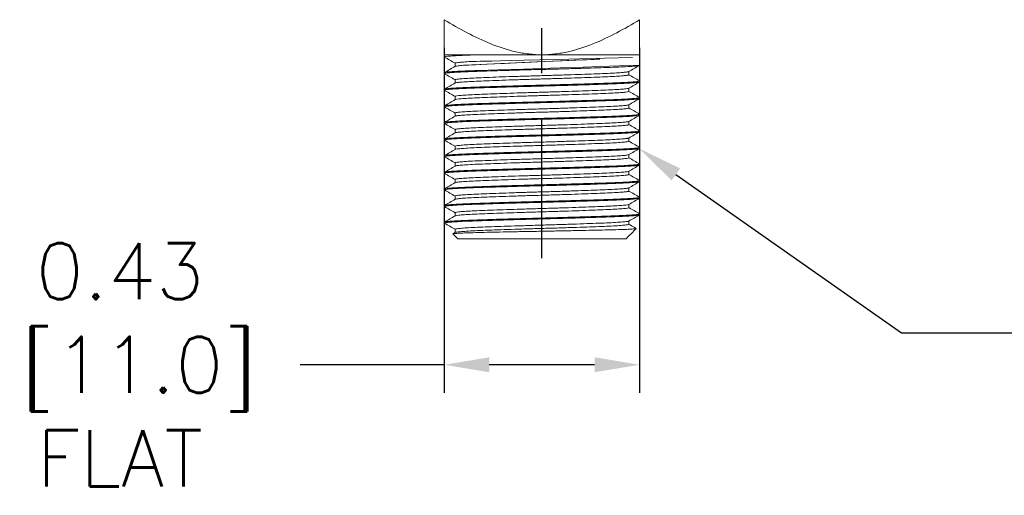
# Model space of a CAD drawing. Extents: x 894.9 to 905.9, y -8.5 to -0.5.
# Tile 7 of 10: x 901.5 to 903.7, y -5.5 to -4.4. Entities that reach past the tile are written whole.
import ezdxf
from ezdxf import colors
from ezdxf.entities.mleader import LeaderData, LeaderLine
from ezdxf.math import Vec2, Vec3

# ---------------------------------------------------------------- set-up
doc = ezdxf.new("R2010")
doc.units = 0
doc.header["$LTSCALE"] = 0.25
doc.header["$MEASUREMENT"] = 0
doc.linetypes.add('CENTER', pattern=[2, 1.25, -0.25, 0.25, -0.25])
doc.layers.get('0').update_dxf_attribs({"linetype": 'CONTINUOUS'})
doc.layers.get('DEFPOINTS').update_dxf_attribs({"linetype": 'CONTINUOUS'})
for name, color, linetype in [('CENTER', 40, 'CENTER'), ('dim', 140, 'CONTINUOUS'), ('dim @ 1', 140, 'CONTINUOUS')]:
    doc.layers.add(name, color=color, linetype=linetype)
doc.styles.get("Standard").update_dxf_attribs({"font": 'romans.shx'})
doc.dimstyles.get("Standard").update_dxf_attribs({"dimtxt": 0.125, "dimasz": 0.1, "dimexe": 0.0625, "dimexo": 0.0625, "dimgap": 0.0625, "dimtad": 0, "dimtih": 1, "dimtoh": 1, "dimzin": 0, "dimdsep": 46, "dimtxsty": 'Standard', "dimcen": 0, "dimadec": 0, "dimazin": 0, "dimtfac": 1, "dimtofl": 0, "dimtmove": 0, "dimatfit": 3, "dimfxl": 0, "dimtolj": 1, "dimtzin": 0, "dimarcsym": 0})

# ---------------------------------------------------------------- blocks, each defined once
blk = doc.blocks.new('*D8')
at = {"layer": 'DEFPOINTS', "color": 0}
for p in [(902.467, -4.4285), (902.902, -4.4285), (902.902, -5.1971)]:
    blk.add_point(p, dxfattribs=at)
at = {"layer": 'dim', "color": 0, "lineweight": -2}
for p, q in [((902.467, -4.491), (902.467, -5.2596)), ((902.902, -4.491), (902.902, -5.2596)), ((902.467, -5.1971), (902.1457, -5.1971)), ((902.802, -5.1971), (902.567, -5.1971))]:
    blk.add_line(p, q, dxfattribs=at)
at = {"layer": 'dim', "color": 0}
for points in [[(902.567, -5.1805), (902.567, -5.2138), (902.467, -5.1971)], [(902.802, -5.1805), (902.802, -5.2138), (902.902, -5.1971)]]:
    blk.add_solid(points, dxfattribs=at)
at = {"layer": 'dim', "color": 0, "insert": (901.744, -5.1971), "char_height": 0.125, "attachment_point": 5}
blk.add_mtext('\\A1;0.43\\P [11.0]\\PFLAT', dxfattribs=at)

msp = doc.modelspace()

# ---------------------------------------------------------------- linework, layer by layer
at = {"color": 7, "linetype": 'Continuous', "lineweight": 15}
for p, q in [((902.6845, -4.5065), (902.467, -4.5065)), ((902.902, -4.5065), (902.6845, -4.5065)), ((902.872, -4.9165), (902.497, -4.9165))]:
    msp.add_line(p, q, dxfattribs=at)
for points, knots in [([(902.6845, -4.5065), (902.6748, -4.5065), (902.6651, -4.506), (902.6457, -4.5037), (902.6359, -4.502), (902.6073, -4.4956), (902.5888, -4.4895), (902.5527, -4.475), (902.5351, -4.4666), (902.5005, -4.4484), (902.4836, -4.4386), (902.467, -4.4285)], [0, 0, 0, 0, 0.125, 0.125, 0.25, 0.25, 0.5, 0.5, 0.75, 0.75, 1, 1, 1, 1]), ([(902.467, -4.4285), (902.467, -4.4386), (902.467, -4.4484), (902.467, -4.4667), (902.467, -4.4751), (902.467, -4.4895), (902.467, -4.4956), (902.467, -4.502), (902.467, -4.5037), (902.467, -4.506), (902.467, -4.5065), (902.467, -4.5065)], [0, 0, 0, 0, 0.25, 0.25, 0.5, 0.5, 0.75, 0.75, 0.875, 0.875, 1, 1, 1, 1]), ([(902.902, -4.4285), (902.8854, -4.4386), (902.8686, -4.4484), (902.8339, -4.4667), (902.8163, -4.4751), (902.7803, -4.4895), (902.7618, -4.4956), (902.7331, -4.502), (902.7234, -4.5037), (902.704, -4.506), (902.6942, -4.5065), (902.6845, -4.5065)], [0, 0, 0, 0, 0.25, 0.25, 0.5, 0.5, 0.75, 0.75, 0.875, 0.875, 1, 1, 1, 1]), ([(902.902, -4.4285), (902.902, -4.4386), (902.902, -4.4484), (902.902, -4.4667), (902.902, -4.4751), (902.902, -4.4895), (902.902, -4.4956), (902.902, -4.502), (902.902, -4.5037), (902.902, -4.506), (902.902, -4.5065), (902.902, -4.5065)], [0, 0, 0, 0, 0.25, 0.25, 0.5, 0.5, 0.75, 0.75, 0.875, 0.875, 1, 1, 1, 1]), ([(902.4673, -4.5118), (902.4712, -4.5141), (902.4791, -4.5186), (902.487, -4.5232), (902.4909, -4.5254)], [0, 0, 0, 0, 0.505185, 1, 1, 1, 1]), ([(902.4678, -4.5115), (902.4677, -4.5113), (902.4674, -4.5108), (902.474, -4.5099), (902.487, -4.5089), (902.5058, -4.5079), (902.5225, -4.5072), (902.5307, -4.5069)], [0, 0, 0, 0, 0.122905, 0.341927, 0.56331, 0.783742, 1, 1, 1, 1]), ([(902.4916, -4.5253), (902.4915, -4.5251), (902.4913, -4.5246), (902.497, -4.5237), (902.5088, -4.5227), (902.5205, -4.5219), (902.5293, -4.5215), (902.8866, -4.513)], [0, 0, 0, 0, 0.14856, 0.413183, 0.680657, 0.946983, 1, 1, 1, 1]), ([(902.4917, -4.5323), (902.4917, -4.5323), (902.4918, -4.5319), (902.4972, -4.5312), (902.5088, -4.5301), (902.5205, -4.5293), (902.8866, -4.513), (902.5307, -4.5289)], [0, 0, 0, 0, 0.0496872, 0.3450389, 0.6435731, 0.940826, 1, 1, 1, 1]), ([(902.4674, -4.5485), (902.4673, -4.5485), (902.4663, -4.5481), (902.4705, -4.5474), (902.4805, -4.5463), (902.4972, -4.5453), (902.5191, -4.5443), (902.5458, -4.5433), (902.5766, -4.5423), (902.611, -4.5413), (902.6474, -4.5402), (902.6845, -4.5393), (902.7217, -4.5383), (902.7581, -4.5372), (902.7924, -4.5362), (902.8233, -4.5352), (902.85, -4.5342), (902.8719, -4.5332), (902.8886, -4.5322), (902.8986, -4.5311), (902.9028, -4.5304), (902.9018, -4.53), (902.9017, -4.53)], [0, 0, 0, 0, 0.00762, 0.061882, 0.117077, 0.172391, 0.227, 0.280717, 0.335475, 0.390823, 0.445933, 0.5, 0.554067, 0.609177, 0.664525, 0.719283, 0.773, 0.827609, 0.882923, 0.938118, 0.99238, 1, 1, 1, 1]), ([(902.4913, -4.5323), (902.4874, -4.5346), (902.4794, -4.5393), (902.4714, -4.5439), (902.4674, -4.5462)], [0, 0, 0, 0, 0.499951, 1, 1, 1, 1]), ([(902.468, -4.5462), (902.468, -4.5461), (902.4679, -4.5457), (902.4741, -4.5449), (902.4869, -4.5439), (902.5058, -4.5429), (902.5225, -4.5422), (902.902, -4.53)], [0, 0, 0, 0, 0.050626, 0.287698, 0.527324, 0.765921, 1, 1, 1, 1]), ([(902.4909, -4.5253), (902.4909, -4.5265), (902.4909, -4.529), (902.4909, -4.5314), (902.4909, -4.5326)], [0, 0, 0, 0, 0.508664, 1, 1, 1, 1]), ([(902.8779, -4.5441), (902.8819, -4.5418), (902.8899, -4.5372), (902.8978, -4.5326), (902.9018, -4.5303)], [0, 0, 0, 0, 0.499974, 1, 1, 1, 1]), ([(902.4673, -4.5488), (902.4712, -4.5511), (902.4791, -4.5556), (902.487, -4.5602), (902.4909, -4.5624)], [0, 0, 0, 0, 0.505222, 1, 1, 1, 1]), ([(902.4912, -4.5623), (902.4911, -4.5622), (902.4903, -4.5619), (902.494, -4.5612), (902.5029, -4.5601), (902.5177, -4.5591), (902.5373, -4.5581), (902.561, -4.5571), (902.5885, -4.5561), (902.619, -4.555), (902.6514, -4.554), (902.6845, -4.553), (902.7176, -4.5521), (902.75, -4.551), (902.7806, -4.55), (902.8081, -4.549), (902.8318, -4.548), (902.8514, -4.547), (902.866, -4.5459), (902.8753, -4.545), (902.8769, -4.5443), (902.8776, -4.5441)], [0, 0, 0, 0, 0.007918, 0.063044, 0.119119, 0.175314, 0.230792, 0.285365, 0.340995, 0.397225, 0.453213, 0.508141, 0.563068, 0.619057, 0.675286, 0.730917, 0.78549, 0.840968, 0.897163, 0.953237, 1, 1, 1, 1]), ([(902.4909, -4.5623), (902.4909, -4.5635), (902.4909, -4.566), (902.4909, -4.5684), (902.4909, -4.5696)], [0, 0, 0, 0, 0.509937, 1, 1, 1, 1]), ([(902.4916, -4.5694), (902.4923, -4.5692), (902.4938, -4.5685), (902.5031, -4.5676), (902.5177, -4.5665), (902.5373, -4.5655), (902.561, -4.5646), (902.5885, -4.5635), (902.619, -4.5625), (902.6514, -4.5614), (902.6845, -4.5605), (902.7176, -4.5595), (902.75, -4.5585), (902.7806, -4.5574), (902.8081, -4.5564), (902.8318, -4.5554), (902.8513, -4.5544), (902.8662, -4.5534), (902.8751, -4.5523), (902.8788, -4.5516), (902.8779, -4.5513), (902.8778, -4.5512)], [0, 0, 0, 0, 0.046027, 0.102159, 0.158412, 0.213946, 0.268575, 0.324262, 0.380549, 0.436595, 0.491579, 0.546562, 0.602608, 0.658895, 0.714582, 0.769211, 0.824746, 0.880998, 0.93713, 0.992313, 1, 1, 1, 1]), ([(902.8782, -4.5512), (902.8782, -4.55), (902.8782, -4.5476), (902.8782, -4.5451), (902.8782, -4.5439)], [0, 0, 0, 0, 0.5096556, 1, 1, 1, 1]), ([(902.9018, -4.5647), (902.8978, -4.5624), (902.8899, -4.5579), (902.8821, -4.5533), (902.8782, -4.5511)], [0, 0, 0, 0, 0.505815, 1, 1, 1, 1]), ([(902.4912, -4.5694), (902.4872, -4.5717), (902.4792, -4.5763), (902.4713, -4.5809), (902.4673, -4.5832)], [0, 0, 0, 0, 0.499975, 1, 1, 1, 1]), ([(902.4673, -4.5858), (902.4712, -4.5881), (902.4791, -4.5926), (902.487, -4.5972), (902.4909, -4.5994)], [0, 0, 0, 0, 0.505317, 1, 1, 1, 1]), ([(902.4676, -4.5832), (902.4685, -4.583), (902.4702, -4.5823), (902.4807, -4.5813), (902.4971, -4.5803), (902.5191, -4.5793), (902.5458, -4.5783), (902.5766, -4.5773), (902.611, -4.5763), (902.6474, -4.5752), (902.6845, -4.5743), (902.7217, -4.5733), (902.7581, -4.5722), (902.7924, -4.5712), (902.8233, -4.5702), (902.85, -4.5692), (902.8719, -4.5682), (902.8886, -4.5672), (902.8986, -4.5661), (902.9028, -4.5654), (902.9018, -4.565), (902.9017, -4.565)], [0, 0, 0, 0, 0.047659, 0.103691, 0.159844, 0.21528, 0.269812, 0.3254, 0.381587, 0.437533, 0.492419, 0.547306, 0.603252, 0.659439, 0.715027, 0.769559, 0.824995, 0.881148, 0.937179, 0.992264, 1, 1, 1, 1]), ([(902.4677, -4.5855), (902.4677, -4.5853), (902.4679, -4.5847), (902.4755, -4.5838), (902.4893, -4.5827), (902.5091, -4.5817), (902.5338, -4.5807), (902.5629, -4.5798), (902.5959, -4.5787), (902.6316, -4.5777), (902.6686, -4.5767), (902.7058, -4.5757), (902.7427, -4.5747), (902.7781, -4.5736), (902.8105, -4.5726), (902.8391, -4.5716), (902.8631, -4.5707), (902.8822, -4.5696), (902.8951, -4.5686), (902.9017, -4.5677), (902.9014, -4.5672), (902.9013, -4.567)], [0, 0, 0, 0, 0.0384888, 0.0933784, 0.1487411, 0.2037481, 0.2576384, 0.3118987, 0.3670915, 0.4224032, 0.4770094, 0.5307251, 0.585481, 0.6408267, 0.6959349, 0.7499994, 0.804064, 0.8591723, 0.9145179, 0.9692738, 1, 1, 1, 1]), ([(902.4915, -4.5993), (902.4915, -4.5991), (902.4916, -4.5985), (902.4984, -4.5976), (902.5107, -4.5965), (902.5283, -4.5955), (902.5503, -4.5945), (902.5763, -4.5935), (902.6056, -4.5925), (902.6374, -4.5914), (902.6703, -4.5904), (902.7035, -4.5895), (902.7363, -4.5885), (902.7678, -4.5874), (902.7967, -4.5864), (902.8221, -4.5854), (902.8435, -4.5844), (902.8605, -4.5834), (902.8719, -4.5823), (902.8774, -4.5816), (902.8774, -4.5812), (902.8774, -4.5811)], [0, 0, 0, 0, 0.039328, 0.095107, 0.151367, 0.207266, 0.26203, 0.31717, 0.373257, 0.429466, 0.484957, 0.539543, 0.595187, 0.65143, 0.707432, 0.762373, 0.817313, 0.873315, 0.929558, 0.985202, 1, 1, 1, 1]), ([(902.8779, -4.5811), (902.8819, -4.5788), (902.8899, -4.5742), (902.8978, -4.5696), (902.9018, -4.5673)], [0, 0, 0, 0, 0.499974, 1, 1, 1, 1]), ([(902.8782, -4.5882), (902.8782, -4.587), (902.8782, -4.5846), (902.8782, -4.5821), (902.8782, -4.5809)], [0, 0, 0, 0, 0.509446, 1, 1, 1, 1]), ([(902.4677, -4.6225), (902.4675, -4.6224), (902.4666, -4.622), (902.4715, -4.6212), (902.4825, -4.6202), (902.5, -4.6191), (902.5226, -4.6181), (902.55, -4.6172), (902.5814, -4.6162), (902.6161, -4.6151), (902.6526, -4.6141), (902.6899, -4.6131), (902.727, -4.6121), (902.7632, -4.6111), (902.7971, -4.61), (902.8274, -4.609), (902.8534, -4.6081), (902.8747, -4.6071), (902.8903, -4.606), (902.9002, -4.605), (902.9014, -4.6043), (902.902, -4.604)], [0, 0, 0, 0, 0.015285, 0.069728, 0.12499, 0.180252, 0.234695, 0.28847, 0.343361, 0.398725, 0.453734, 0.507626, 0.561887, 0.617082, 0.672395, 0.727003, 0.78072, 0.835477, 0.890824, 0.945934, 1, 1, 1, 1]), ([(902.4912, -4.6064), (902.4872, -4.6087), (902.4792, -4.6133), (902.4712, -4.6179), (902.4673, -4.6202)], [0, 0, 0, 0, 0.499974, 1, 1, 1, 1]), ([(902.468, -4.6202), (902.4681, -4.6201), (902.4684, -4.6196), (902.4755, -4.6188), (902.4893, -4.6177), (902.5091, -4.6167), (902.5338, -4.6157), (902.5629, -4.6148), (902.5959, -4.6137), (902.6316, -4.6127), (902.6686, -4.6117), (902.7058, -4.6107), (902.7427, -4.6097), (902.7781, -4.6086), (902.8105, -4.6076), (902.8391, -4.6066), (902.8631, -4.6057), (902.8822, -4.6046), (902.8951, -4.6036), (902.9017, -4.6027), (902.9014, -4.6022), (902.9013, -4.602)], [0, 0, 0, 0, 0.024417, 0.08011, 0.136283, 0.192095, 0.246774, 0.301828, 0.357829, 0.41395, 0.469355, 0.523857, 0.579414, 0.63557, 0.691485, 0.746341, 0.801196, 0.857111, 0.913267, 0.968824, 1, 1, 1, 1]), ([(902.4909, -4.5993), (902.4909, -4.6005), (902.4909, -4.603), (902.4909, -4.6054), (902.4909, -4.6066)], [0, 0, 0, 0, 0.509968, 1, 1, 1, 1]), ([(902.4918, -4.6064), (902.4919, -4.6063), (902.4921, -4.6058), (902.4985, -4.605), (902.5107, -4.604), (902.5284, -4.6029), (902.5503, -4.602), (902.5763, -4.601), (902.6056, -4.5999), (902.6374, -4.5989), (902.6703, -4.5979), (902.7035, -4.5969), (902.7363, -4.5959), (902.7678, -4.5949), (902.7967, -4.5938), (902.8221, -4.5928), (902.8435, -4.5919), (902.8605, -4.5908), (902.872, -4.5898), (902.8778, -4.5889), (902.8776, -4.5884), (902.8775, -4.5882)], [0, 0, 0, 0, 0.022675, 0.07848, 0.134766, 0.190691, 0.24548, 0.300645, 0.356758, 0.412993, 0.46851, 0.523121, 0.57879, 0.635059, 0.691087, 0.746053, 0.801019, 0.857047, 0.913316, 0.968985, 1, 1, 1, 1]), ([(902.8779, -4.6181), (902.8819, -4.6158), (902.8899, -4.6112), (902.8978, -4.6066), (902.9018, -4.6043)], [0, 0, 0, 0, 0.499974, 1, 1, 1, 1]), ([(902.9018, -4.6018), (902.8978, -4.5994), (902.89, -4.5949), (902.8821, -4.5903), (902.8782, -4.5881)], [0, 0, 0, 0, 0.505199, 1, 1, 1, 1]), ([(902.4673, -4.6228), (902.4713, -4.6251), (902.4791, -4.6296), (902.487, -4.6342), (902.4909, -4.6364)], [0, 0, 0, 0, 0.5055455, 1, 1, 1, 1]), ([(902.4915, -4.6363), (902.4913, -4.6362), (902.4906, -4.6358), (902.4949, -4.635), (902.5047, -4.634), (902.5203, -4.6329), (902.5404, -4.6319), (902.5647, -4.631), (902.5927, -4.6299), (902.6236, -4.6289), (902.6561, -4.6279), (902.6893, -4.6269), (902.7223, -4.6259), (902.7545, -4.6249), (902.7847, -4.6238), (902.8117, -4.6228), (902.8349, -4.6219), (902.8538, -4.6208), (902.8677, -4.6198), (902.8759, -4.6189), (902.8769, -4.6183), (902.8773, -4.6181)], [0, 0, 0, 0, 0.015342, 0.070677, 0.126845, 0.183013, 0.238347, 0.293004, 0.348794, 0.405066, 0.460976, 0.515751, 0.570902, 0.627001, 0.683221, 0.738723, 0.79332, 0.848975, 0.90523, 0.961243, 1, 1, 1, 1]), ([(902.4912, -4.6434), (902.4922, -4.6431), (902.4944, -4.6425), (902.5048, -4.6414), (902.5202, -4.6404), (902.5404, -4.6394), (902.5647, -4.6384), (902.5927, -4.6374), (902.6236, -4.6363), (902.6561, -4.6353), (902.6893, -4.6343), (902.7223, -4.6334), (902.7545, -4.6323), (902.7847, -4.6313), (902.8117, -4.6303), (902.8349, -4.6293), (902.8538, -4.6283), (902.8677, -4.6272), (902.8765, -4.6262), (902.8776, -4.6255), (902.8782, -4.6252)], [0, 0, 0, 0, 0.054698, 0.1108532, 0.1670084, 0.2223303, 0.2769742, 0.3327521, 0.3890111, 0.4449086, 0.4996706, 0.5548089, 0.6108951, 0.6671022, 0.7225922, 0.7771767, 0.8328188, 0.8890604, 0.9450607, 1, 1, 1, 1]), ([(902.8782, -4.6252), (902.8782, -4.624), (902.8782, -4.6215), (902.8782, -4.6191), (902.8782, -4.6179)], [0, 0, 0, 0, 0.509737, 1, 1, 1, 1]), ([(902.9018, -4.6388), (902.8978, -4.6364), (902.89, -4.6319), (902.8821, -4.6273), (902.8782, -4.6251)], [0, 0, 0, 0, 0.5052045, 1, 1, 1, 1]), ([(902.4673, -4.6573), (902.4673, -4.6572), (902.4668, -4.6569), (902.4717, -4.6562), (902.4825, -4.6552), (902.5, -4.6541), (902.5226, -4.6531), (902.55, -4.6522), (902.5814, -4.6512), (902.6161, -4.6501), (902.6526, -4.6491), (902.6899, -4.6481), (902.727, -4.6471), (902.7632, -4.6461), (902.7971, -4.645), (902.8274, -4.644), (902.8534, -4.6431), (902.8746, -4.6421), (902.8905, -4.641), (902.8996, -4.64), (902.9031, -4.6392), (902.9015, -4.6388), (902.9012, -4.6387)], [0, 0, 0, 0, 0.001077, 0.055519, 0.110779, 0.16604, 0.220482, 0.274256, 0.329145, 0.384508, 0.439516, 0.493406, 0.547667, 0.60286, 0.658172, 0.712778, 0.766494, 0.82125, 0.876596, 0.931704, 0.985769, 1, 1, 1, 1]), ([(902.4912, -4.6434), (902.4872, -4.6457), (902.4792, -4.6503), (902.4712, -4.6549), (902.4673, -4.6573)], [0, 0, 0, 0, 0.499975, 1, 1, 1, 1]), ([(902.4674, -4.6595), (902.4677, -4.6592), (902.4683, -4.6586), (902.477, -4.6576), (902.4918, -4.6566), (902.5123, -4.6556), (902.5377, -4.6546), (902.5674, -4.6536), (902.6009, -4.6526), (902.6369, -4.6515), (902.6739, -4.6505), (902.7111, -4.6496), (902.7478, -4.6485), (902.7829, -4.6475), (902.8149, -4.6465), (902.8428, -4.6455), (902.8661, -4.6445), (902.8844, -4.6435), (902.8964, -4.6424), (902.9021, -4.6416), (902.9015, -4.6411), (902.9013, -4.641)], [0, 0, 0, 0, 0.046271, 0.101279, 0.156642, 0.211532, 0.265306, 0.319748, 0.375009, 0.43027, 0.484711, 0.538486, 0.593376, 0.648739, 0.703747, 0.757637, 0.811898, 0.867092, 0.922404, 0.97701, 1, 1, 1, 1]), ([(902.4909, -4.6363), (902.4909, -4.6375), (902.4909, -4.64), (902.4909, -4.6424), (902.4909, -4.6436)], [0, 0, 0, 0, 0.509507, 1, 1, 1, 1]), ([(902.8779, -4.6551), (902.8819, -4.6528), (902.8898, -4.6482), (902.8978, -4.6436), (902.9018, -4.6413)], [0, 0, 0, 0, 0.499975, 1, 1, 1, 1]), ([(902.4673, -4.6598), (902.4713, -4.6621), (902.4791, -4.6666), (902.487, -4.6712), (902.4909, -4.6734)], [0, 0, 0, 0, 0.505851, 1, 1, 1, 1]), ([(902.4909, -4.6733), (902.4909, -4.6745), (902.4909, -4.677), (902.4909, -4.6794), (902.4909, -4.6806)], [0, 0, 0, 0, 0.509507, 1, 1, 1, 1]), ([(902.4912, -4.6733), (902.4915, -4.673), (902.4921, -4.6724), (902.4998, -4.6714), (902.513, -4.6704), (902.5312, -4.6693), (902.5538, -4.6684), (902.5803, -4.6674), (902.6101, -4.6663), (902.6421, -4.6653), (902.6751, -4.6643), (902.7082, -4.6633), (902.7409, -4.6623), (902.7721, -4.6613), (902.8006, -4.6602), (902.8254, -4.6593), (902.8462, -4.6583), (902.8625, -4.6572), (902.873, -4.6562), (902.8779, -4.6555), (902.8776, -4.6551), (902.8776, -4.6551)], [0, 0, 0, 0, 0.04692, 0.1028811, 0.159204, 0.2150455, 0.2697515, 0.3251363, 0.3813554, 0.4375745, 0.4929594, 0.5476653, 0.6035068, 0.6598297, 0.7157908, 0.7706151, 0.8258162, 0.8819661, 0.9382371, 0.9937903, 1, 1, 1, 1]), ([(902.4919, -4.6804), (902.4921, -4.6802), (902.4927, -4.6797), (902.4999, -4.6789), (902.5129, -4.6778), (902.5312, -4.6768), (902.5538, -4.6758), (902.5803, -4.6748), (902.6101, -4.6738), (902.6421, -4.6727), (902.6751, -4.6717), (902.7082, -4.6708), (902.7409, -4.6698), (902.7721, -4.6687), (902.8006, -4.6677), (902.8254, -4.6667), (902.8462, -4.6657), (902.8625, -4.6647), (902.8731, -4.6636), (902.8782, -4.6628), (902.8777, -4.6624), (902.8775, -4.6622)], [0, 0, 0, 0, 0.029909, 0.085846, 0.142145, 0.197963, 0.252646, 0.308008, 0.364203, 0.420398, 0.47576, 0.530443, 0.586261, 0.64256, 0.698497, 0.753298, 0.808476, 0.864602, 0.92085, 0.976379, 1, 1, 1, 1]), ([(902.8782, -4.6622), (902.8782, -4.661), (902.8782, -4.6585), (902.8782, -4.6561), (902.8782, -4.6549)], [0, 0, 0, 0, 0.510009, 1, 1, 1, 1]), ([(902.9018, -4.6757), (902.8978, -4.6734), (902.8899, -4.6689), (902.8821, -4.6643), (902.8782, -4.6621)], [0, 0, 0, 0, 0.505694, 1, 1, 1, 1]), ([(902.4912, -4.6804), (902.4872, -4.6827), (902.4792, -4.6873), (902.4713, -4.6919), (902.4673, -4.6942)], [0, 0, 0, 0, 0.499975, 1, 1, 1, 1]), ([(902.4678, -4.6965), (902.4676, -4.6964), (902.467, -4.6959), (902.4727, -4.6951), (902.4847, -4.694), (902.5029, -4.693), (902.5263, -4.692), (902.5542, -4.691), (902.5861, -4.69), (902.6212, -4.689), (902.6579, -4.6879), (902.6952, -4.687), (902.7322, -4.686), (902.7682, -4.6849), (902.8017, -4.6839), (902.8314, -4.6829), (902.8567, -4.6819), (902.8773, -4.6809), (902.892, -4.6799), (902.9007, -4.6789), (902.9014, -4.6783), (902.9017, -4.678)], [0, 0, 0, 0, 0.02299, 0.077596, 0.132908, 0.188102, 0.242363, 0.296253, 0.351261, 0.406624, 0.461514, 0.515289, 0.56973, 0.624991, 0.680252, 0.734694, 0.788468, 0.843358, 0.898721, 0.953729, 1, 1, 1, 1]), ([(902.468, -4.6942), (902.4683, -4.694), (902.469, -4.6935), (902.4771, -4.6926), (902.4918, -4.6916), (902.5123, -4.6906), (902.5377, -4.6896), (902.5674, -4.6886), (902.6009, -4.6876), (902.6369, -4.6865), (902.6739, -4.6855), (902.7111, -4.6846), (902.7478, -4.6835), (902.7829, -4.6825), (902.8149, -4.6815), (902.8428, -4.6805), (902.8661, -4.6795), (902.8844, -4.6785), (902.8964, -4.6774), (902.9021, -4.6766), (902.9015, -4.6761), (902.9013, -4.676)], [0, 0, 0, 0, 0.031608, 0.087461, 0.143676, 0.19941, 0.254011, 0.309289, 0.3654, 0.421511, 0.476789, 0.53139, 0.587124, 0.643339, 0.699192, 0.753911, 0.809006, 0.865048, 0.921211, 0.976657, 1, 1, 1, 1]), ([(902.4916, -4.7103), (902.4914, -4.7101), (902.4909, -4.7097), (902.4959, -4.7089), (902.5066, -4.7078), (902.5229, -4.7068), (902.5436, -4.7058), (902.5685, -4.7048), (902.5969, -4.7038), (902.6282, -4.7027), (902.6609, -4.7017), (902.694, -4.7008), (902.727, -4.6998), (902.759, -4.6987), (902.7888, -4.6977), (902.8153, -4.6967), (902.8378, -4.6957), (902.8561, -4.6947), (902.8692, -4.6936), (902.8764, -4.6928), (902.877, -4.6923), (902.8772, -4.6921)], [0, 0, 0, 0, 0.023382, 0.078912, 0.135159, 0.191285, 0.246462, 0.301263, 0.3572, 0.413499, 0.469317, 0.523999, 0.579361, 0.635556, 0.691751, 0.747112, 0.801794, 0.857612, 0.913911, 0.969848, 1, 1, 1, 1]), ([(902.8779, -4.6921), (902.8819, -4.6898), (902.8899, -4.6852), (902.8978, -4.6806), (902.9018, -4.6783)], [0, 0, 0, 0, 0.499977, 1, 1, 1, 1]), ([(902.8782, -4.6992), (902.8782, -4.698), (902.8782, -4.6955), (902.8782, -4.6931), (902.8782, -4.6919)], [0, 0, 0, 0, 0.509809, 1, 1, 1, 1]), ([(902.4679, -4.7338), (902.4675, -4.7337), (902.466, -4.7333), (902.4695, -4.7325), (902.4786, -4.7315), (902.4945, -4.7304), (902.5157, -4.7294), (902.5417, -4.7285), (902.572, -4.7275), (902.6059, -4.7264), (902.6421, -4.7254), (902.6792, -4.7244), (902.7164, -4.7234), (902.753, -4.7224), (902.7877, -4.7213), (902.8191, -4.7203), (902.8464, -4.7194), (902.8691, -4.7184), (902.8866, -4.7173), (902.8976, -4.7163), (902.9024, -4.7155), (902.9016, -4.7151), (902.9014, -4.715)], [0, 0, 0, 0, 0.014, 0.067309, 0.121647, 0.176219, 0.23021, 0.283175, 0.337019, 0.391557, 0.445979, 0.499481, 0.552618, 0.606857, 0.661446, 0.715568, 0.768591, 0.822271, 0.87676, 0.931248, 0.984929, 1, 1, 1, 1]), ([(902.4673, -4.6968), (902.4712, -4.6991), (902.4791, -4.7036), (902.487, -4.7082), (902.4909, -4.7104)], [0, 0, 0, 0, 0.5052649, 1, 1, 1, 1]), ([(902.4912, -4.7174), (902.4872, -4.7197), (902.4792, -4.7243), (902.4712, -4.7289), (902.4673, -4.7312)], [0, 0, 0, 0, 0.499975, 1, 1, 1, 1]), ([(902.4677, -4.7312), (902.4676, -4.7312), (902.4673, -4.7308), (902.4728, -4.7301), (902.4846, -4.729), (902.5029, -4.728), (902.5263, -4.727), (902.5542, -4.726), (902.5861, -4.725), (902.6212, -4.724), (902.6579, -4.7229), (902.6952, -4.722), (902.7322, -4.721), (902.7682, -4.7199), (902.8017, -4.7189), (902.8314, -4.7179), (902.8567, -4.7169), (902.8773, -4.7159), (902.892, -4.7149), (902.9007, -4.7139), (902.9014, -4.7133), (902.9017, -4.713)], [0, 0, 0, 0, 0.008713, 0.064118, 0.120238, 0.176238, 0.231291, 0.28597, 0.341781, 0.397953, 0.453645, 0.508206, 0.563443, 0.619511, 0.67558, 0.730817, 0.785377, 0.841069, 0.897242, 0.953053, 1, 1, 1, 1]), ([(902.4909, -4.7103), (902.4909, -4.7115), (902.4909, -4.714), (902.4909, -4.7164), (902.4909, -4.7176)], [0, 0, 0, 0, 0.509748, 1, 1, 1, 1]), ([(902.4915, -4.7174), (902.4914, -4.7174), (902.4912, -4.717), (902.4961, -4.7163), (902.5065, -4.7153), (902.5229, -4.7142), (902.5436, -4.7132), (902.5685, -4.7123), (902.5969, -4.7112), (902.6282, -4.7102), (902.6609, -4.7092), (902.694, -4.7082), (902.727, -4.7072), (902.759, -4.7062), (902.7888, -4.7051), (902.8153, -4.7041), (902.8378, -4.7032), (902.8561, -4.7021), (902.8693, -4.7011), (902.877, -4.7001), (902.8776, -4.6995), (902.8778, -4.6992)], [0, 0, 0, 0, 0.0068969, 0.0623983, 0.1186168, 0.1747145, 0.2298641, 0.2846374, 0.3405464, 0.3968169, 0.4526063, 0.5072613, 0.5625946, 0.6187613, 0.6749281, 0.7302613, 0.7849163, 0.8407058, 0.8969763, 0.9528853, 1, 1, 1, 1]), ([(902.8779, -4.7291), (902.8819, -4.7268), (902.8899, -4.7222), (902.8978, -4.7176), (902.9018, -4.7153)], [0, 0, 0, 0, 0.499975, 1, 1, 1, 1]), ([(902.9018, -4.7127), (902.8978, -4.7104), (902.89, -4.7059), (902.8821, -4.7013), (902.8782, -4.6991)], [0, 0, 0, 0, 0.505372, 1, 1, 1, 1]), ([(902.4673, -4.7338), (902.4712, -4.7361), (902.4791, -4.7406), (902.487, -4.7452), (902.4909, -4.7474)], [0, 0, 0, 0, 0.505184, 1, 1, 1, 1]), ([(902.4909, -4.7473), (902.4909, -4.7473), (902.49, -4.7469), (902.4932, -4.7463), (902.5012, -4.7453), (902.5153, -4.7442), (902.5342, -4.7432), (902.5574, -4.7423), (902.5843, -4.7412), (902.6145, -4.7402), (902.6468, -4.7392), (902.6798, -4.7382), (902.7129, -4.7372), (902.7455, -4.7362), (902.7764, -4.7351), (902.8044, -4.7341), (902.8287, -4.7331), (902.8489, -4.7321), (902.8643, -4.7311), (902.8747, -4.7301), (902.8768, -4.7294), (902.8779, -4.7291)], [0, 0, 0, 0, 0.0001196, 0.0550475, 0.1110361, 0.1672661, 0.2228966, 0.2774698, 0.3329483, 0.3891437, 0.4452183, 0.500345, 0.5550958, 0.6109816, 0.6672289, 0.7229953, 0.7776278, 0.8329382, 0.8890817, 0.9452253, 1, 1, 1, 1]), ([(902.4917, -4.7544), (902.4922, -4.7542), (902.4932, -4.7536), (902.5014, -4.7527), (902.5153, -4.7517), (902.5342, -4.7506), (902.5574, -4.7497), (902.5843, -4.7487), (902.6145, -4.7476), (902.6468, -4.7466), (902.6798, -4.7456), (902.7129, -4.7446), (902.7455, -4.7436), (902.7764, -4.7426), (902.8043, -4.7415), (902.8287, -4.7406), (902.8488, -4.7396), (902.8644, -4.7385), (902.8742, -4.7375), (902.8785, -4.7367), (902.8778, -4.7363), (902.8776, -4.7362)], [0, 0, 0, 0, 0.0387693, 0.0947713, 0.1510147, 0.2066584, 0.2612447, 0.3167364, 0.3729451, 0.4290331, 0.484173, 0.5389368, 0.5948359, 0.6510966, 0.7068763, 0.7615218, 0.8168454, 0.8730023, 0.9291592, 0.9844828, 1, 1, 1, 1]), ([(902.8782, -4.7362), (902.8782, -4.735), (902.8782, -4.7325), (902.8782, -4.7301), (902.8782, -4.7289)], [0, 0, 0, 0, 0.509717, 1, 1, 1, 1]), ([(902.9018, -4.7498), (902.8978, -4.7474), (902.89, -4.7429), (902.8821, -4.7383), (902.8782, -4.7361)], [0, 0, 0, 0, 0.505249, 1, 1, 1, 1]), ([(902.4911, -4.7544), (902.4872, -4.7567), (902.4792, -4.7613), (902.4712, -4.766), (902.4673, -4.7683)], [0, 0, 0, 0, 0.499972, 1, 1, 1, 1]), ([(902.4678, -4.7705), (902.4677, -4.7703), (902.4674, -4.7698), (902.474, -4.7689), (902.4869, -4.7679), (902.506, -4.7669), (902.53, -4.7659), (902.5585, -4.7649), (902.591, -4.7639), (902.6264, -4.7628), (902.6632, -4.7618), (902.7005, -4.7608), (902.7375, -4.7598), (902.7732, -4.7588), (902.8061, -4.7577), (902.8353, -4.7568), (902.86, -4.7558), (902.8798, -4.7548), (902.8936, -4.7537), (902.9012, -4.7528), (902.9014, -4.7522), (902.9014, -4.752)], [0, 0, 0, 0, 0.030726, 0.085482, 0.140828, 0.195936, 0.250001, 0.304065, 0.359173, 0.414519, 0.469275, 0.522991, 0.577597, 0.632908, 0.688101, 0.742362, 0.796252, 0.851259, 0.906622, 0.961511, 1, 1, 1, 1]), ([(902.4679, -4.7682), (902.4684, -4.768), (902.4695, -4.7674), (902.4788, -4.7665), (902.4944, -4.7654), (902.5157, -4.7644), (902.5417, -4.7635), (902.572, -4.7625), (902.6059, -4.7614), (902.6421, -4.7604), (902.6792, -4.7594), (902.7164, -4.7584), (902.753, -4.7574), (902.7877, -4.7563), (902.8191, -4.7553), (902.8464, -4.7544), (902.8691, -4.7534), (902.8866, -4.7523), (902.8976, -4.7513), (902.9024, -4.7505), (902.9016, -4.7501), (902.9014, -4.75)], [0, 0, 0, 0, 0.040443, 0.096347, 0.152491, 0.208037, 0.262528, 0.317922, 0.374032, 0.430021, 0.485064, 0.539732, 0.595533, 0.651694, 0.707376, 0.761925, 0.817152, 0.87321, 0.929268, 0.984494, 1, 1, 1, 1]), ([(902.4909, -4.7473), (902.4909, -4.7485), (902.4909, -4.751), (902.4909, -4.7534), (902.4909, -4.7546)], [0, 0, 0, 0, 0.509871, 1, 1, 1, 1]), ([(902.8779, -4.7661), (902.8819, -4.7638), (902.8899, -4.7592), (902.8978, -4.7546), (902.9018, -4.7523)], [0, 0, 0, 0, 0.499973, 1, 1, 1, 1]), ([(902.4673, -4.7708), (902.4712, -4.7731), (902.4791, -4.7776), (902.487, -4.7822), (902.4909, -4.7844)], [0, 0, 0, 0, 0.505321, 1, 1, 1, 1]), ([(902.4916, -4.7843), (902.4915, -4.7841), (902.4912, -4.7836), (902.4971, -4.7827), (902.5086, -4.7817), (902.5256, -4.7806), (902.547, -4.7797), (902.5724, -4.7787), (902.6013, -4.7776), (902.6328, -4.7766), (902.6656, -4.7756), (902.6988, -4.7746), (902.7316, -4.7736), (902.7634, -4.7726), (902.7928, -4.7715), (902.8187, -4.7705), (902.8407, -4.7696), (902.8584, -4.7685), (902.8706, -4.7675), (902.877, -4.7667), (902.8772, -4.7662), (902.8773, -4.7661)], [0, 0, 0, 0, 0.031475, 0.087113, 0.143351, 0.199347, 0.254283, 0.309218, 0.365214, 0.421452, 0.47709, 0.53167, 0.587156, 0.643359, 0.699442, 0.754576, 0.809334, 0.865227, 0.921482, 0.977256, 1, 1, 1, 1]), ([(902.4917, -4.7914), (902.4917, -4.7913), (902.4917, -4.7909), (902.4972, -4.7902), (902.5086, -4.7891), (902.5256, -4.7881), (902.547, -4.7871), (902.5724, -4.7861), (902.6013, -4.7851), (902.6328, -4.784), (902.6656, -4.783), (902.6988, -4.7821), (902.7316, -4.7811), (902.7634, -4.78), (902.7928, -4.779), (902.8187, -4.778), (902.8407, -4.777), (902.8583, -4.776), (902.8707, -4.7749), (902.8774, -4.774), (902.8776, -4.7735), (902.8776, -4.7732)], [0, 0, 0, 0, 0.014009, 0.069721, 0.126033, 0.182103, 0.237111, 0.292119, 0.348189, 0.404501, 0.460212, 0.514865, 0.570424, 0.626701, 0.682858, 0.738065, 0.792895, 0.848862, 0.905192, 0.961039, 1, 1, 1, 1]), ([(902.8782, -4.7732), (902.8782, -4.772), (902.8782, -4.7696), (902.8782, -4.7671), (902.8782, -4.7659)], [0, 0, 0, 0, 0.509461, 1, 1, 1, 1]), ([(902.9018, -4.7867), (902.8978, -4.7844), (902.8899, -4.7799), (902.8821, -4.7753), (902.8782, -4.7731)], [0, 0, 0, 0, 0.505468, 1, 1, 1, 1]), ([(902.4674, -4.8075), (902.4673, -4.8075), (902.4663, -4.8071), (902.4705, -4.8064), (902.4805, -4.8053), (902.4972, -4.8043), (902.5191, -4.8033), (902.5458, -4.8023), (902.5766, -4.8013), (902.611, -4.8003), (902.6474, -4.7992), (902.6845, -4.7983), (902.7217, -4.7973), (902.7581, -4.7962), (902.7924, -4.7952), (902.8233, -4.7942), (902.85, -4.7932), (902.8719, -4.7922), (902.8886, -4.7912), (902.8986, -4.7901), (902.9028, -4.7894), (902.9018, -4.789), (902.9017, -4.789)], [0, 0, 0, 0, 0.00762, 0.061882, 0.117077, 0.172391, 0.227, 0.280717, 0.335475, 0.390823, 0.445933, 0.5, 0.554067, 0.609177, 0.664525, 0.719283, 0.773, 0.827609, 0.882923, 0.938118, 0.99238, 1, 1, 1, 1]), ([(902.4912, -4.7914), (902.4872, -4.7937), (902.4792, -4.7983), (902.4713, -4.8029), (902.4673, -4.8052)], [0, 0, 0, 0, 0.499976, 1, 1, 1, 1]), ([(902.4679, -4.8052), (902.4679, -4.8051), (902.4678, -4.8047), (902.4741, -4.8039), (902.4869, -4.8029), (902.506, -4.8019), (902.53, -4.8009), (902.5585, -4.7999), (902.591, -4.7989), (902.6264, -4.7978), (902.6632, -4.7968), (902.7005, -4.7958), (902.7375, -4.7948), (902.7732, -4.7938), (902.8061, -4.7927), (902.8353, -4.7918), (902.86, -4.7908), (902.8798, -4.7898), (902.8936, -4.7887), (902.9012, -4.7878), (902.9014, -4.7872), (902.9014, -4.787)], [0, 0, 0, 0, 0.015773, 0.071374, 0.127573, 0.183532, 0.23843, 0.293329, 0.349287, 0.405487, 0.461088, 0.515632, 0.571081, 0.627245, 0.68329, 0.738387, 0.793109, 0.848964, 0.905181, 0.960917, 1, 1, 1, 1]), ([(902.4912, -4.8213), (902.4911, -4.8212), (902.4903, -4.8209), (902.494, -4.8202), (902.5029, -4.8191), (902.5177, -4.8181), (902.5373, -4.8171), (902.561, -4.8161), (902.5885, -4.8151), (902.619, -4.814), (902.6514, -4.813), (902.6845, -4.812), (902.7176, -4.8111), (902.75, -4.81), (902.7806, -4.809), (902.8081, -4.808), (902.8318, -4.807), (902.8514, -4.806), (902.866, -4.8049), (902.8753, -4.804), (902.8769, -4.8033), (902.8776, -4.8031)], [0, 0, 0, 0, 0.007629, 0.062781, 0.11888, 0.1751, 0.230603, 0.285201, 0.340856, 0.397111, 0.453124, 0.508076, 0.563028, 0.619042, 0.675297, 0.730952, 0.785549, 0.841052, 0.897272, 0.953372, 1, 1, 1, 1]), ([(902.4909, -4.7843), (902.4909, -4.7855), (902.4909, -4.788), (902.4909, -4.7904), (902.4909, -4.7916)], [0, 0, 0, 0, 0.509994, 1, 1, 1, 1]), ([(902.8779, -4.8031), (902.8819, -4.8008), (902.8899, -4.7962), (902.8978, -4.7916), (902.9018, -4.7893)], [0, 0, 0, 0, 0.499974, 1, 1, 1, 1]), ([(902.8782, -4.8102), (902.8782, -4.809), (902.8782, -4.8066), (902.8782, -4.8041), (902.8782, -4.8029)], [0, 0, 0, 0, 0.5096042, 1, 1, 1, 1]), ([(902.4673, -4.8078), (902.4712, -4.8101), (902.4791, -4.8146), (902.487, -4.8192), (902.4909, -4.8214)], [0, 0, 0, 0, 0.505403, 1, 1, 1, 1]), ([(902.4676, -4.8422), (902.4684, -4.842), (902.4702, -4.8413), (902.4807, -4.8403), (902.4971, -4.8393), (902.5191, -4.8383), (902.5458, -4.8373), (902.5766, -4.8363), (902.611, -4.8353), (902.6474, -4.8342), (902.6845, -4.8333), (902.7217, -4.8323), (902.7581, -4.8312), (902.7924, -4.8302), (902.8233, -4.8292), (902.85, -4.8282), (902.8719, -4.8272), (902.8886, -4.8262), (902.8986, -4.8251), (902.9028, -4.8244), (902.9018, -4.824), (902.9017, -4.824)], [0, 0, 0, 0, 0.048208, 0.104208, 0.160328, 0.215732, 0.270233, 0.325789, 0.381943, 0.437857, 0.492712, 0.547567, 0.60348, 0.659635, 0.715191, 0.769692, 0.825096, 0.881216, 0.937216, 0.992269, 1, 1, 1, 1]), ([(902.4677, -4.8445), (902.4677, -4.8443), (902.4679, -4.8437), (902.4755, -4.8428), (902.4893, -4.8417), (902.5091, -4.8407), (902.5338, -4.8397), (902.5629, -4.8388), (902.5959, -4.8377), (902.6316, -4.8367), (902.6686, -4.8357), (902.7058, -4.8347), (902.7427, -4.8337), (902.7781, -4.8326), (902.8105, -4.8316), (902.8391, -4.8306), (902.8631, -4.8297), (902.8822, -4.8286), (902.8951, -4.8276), (902.9017, -4.8267), (902.9014, -4.8262), (902.9013, -4.826)], [0, 0, 0, 0, 0.038489, 0.093378, 0.148741, 0.203748, 0.257638, 0.311899, 0.367092, 0.422403, 0.477009, 0.530725, 0.585481, 0.640827, 0.695935, 0.749999, 0.804064, 0.859172, 0.914518, 0.969274, 1, 1, 1, 1]), ([(902.4909, -4.8213), (902.4909, -4.8225), (902.4909, -4.825), (902.4909, -4.8274), (902.4909, -4.8286)], [0, 0, 0, 0, 0.5096042, 1, 1, 1, 1]), ([(902.4915, -4.8284), (902.4922, -4.8282), (902.4938, -4.8276), (902.5031, -4.8266), (902.5177, -4.8255), (902.5373, -4.8245), (902.561, -4.8236), (902.5885, -4.8225), (902.619, -4.8215), (902.6514, -4.8204), (902.6845, -4.8195), (902.7176, -4.8185), (902.75, -4.8175), (902.7806, -4.8164), (902.8081, -4.8154), (902.8318, -4.8144), (902.8513, -4.8134), (902.8662, -4.8124), (902.8751, -4.8113), (902.8788, -4.8106), (902.8779, -4.8103), (902.8778, -4.8102)], [0, 0, 0, 0, 0.046602, 0.102703, 0.158925, 0.214429, 0.269028, 0.324685, 0.380941, 0.436956, 0.49191, 0.546863, 0.602878, 0.659135, 0.714792, 0.76939, 0.824895, 0.881117, 0.937218, 0.99237, 1, 1, 1, 1]), ([(902.8779, -4.8401), (902.8819, -4.8378), (902.8899, -4.8332), (902.8978, -4.8286), (902.9018, -4.8263)], [0, 0, 0, 0, 0.499974, 1, 1, 1, 1]), ([(902.9018, -4.8237), (902.8978, -4.8214), (902.8899, -4.8169), (902.8821, -4.8123), (902.8782, -4.8101)], [0, 0, 0, 0, 0.505534, 1, 1, 1, 1]), ([(902.4912, -4.8284), (902.4872, -4.8307), (902.4792, -4.8353), (902.4712, -4.8399), (902.4673, -4.8422)], [0, 0, 0, 0, 0.499975, 1, 1, 1, 1]), ([(902.4673, -4.8448), (902.4713, -4.8471), (902.4791, -4.8516), (902.487, -4.8562), (902.4909, -4.8584)], [0, 0, 0, 0, 0.505848, 1, 1, 1, 1]), ([(902.4915, -4.8583), (902.4915, -4.8581), (902.4916, -4.8575), (902.4984, -4.8566), (902.5107, -4.8555), (902.5283, -4.8545), (902.5503, -4.8535), (902.5763, -4.8525), (902.6056, -4.8515), (902.6374, -4.8504), (902.6703, -4.8494), (902.7035, -4.8485), (902.7363, -4.8475), (902.7678, -4.8464), (902.7967, -4.8454), (902.8221, -4.8444), (902.8435, -4.8434), (902.8605, -4.8424), (902.8719, -4.8413), (902.8774, -4.8406), (902.8774, -4.8402), (902.8774, -4.8401)], [0, 0, 0, 0, 0.038952, 0.094787, 0.151103, 0.207057, 0.261875, 0.317069, 0.373213, 0.429477, 0.485024, 0.539664, 0.595362, 0.651661, 0.707719, 0.762714, 0.817709, 0.873766, 0.930065, 0.985764, 1, 1, 1, 1]), ([(902.4918, -4.8654), (902.4919, -4.8653), (902.4921, -4.8648), (902.4985, -4.864), (902.5107, -4.863), (902.5284, -4.8619), (902.5503, -4.861), (902.5763, -4.86), (902.6056, -4.8589), (902.6374, -4.8579), (902.6703, -4.8569), (902.7035, -4.8559), (902.7363, -4.8549), (902.7678, -4.8539), (902.7967, -4.8528), (902.8221, -4.8518), (902.8435, -4.8509), (902.8605, -4.8498), (902.872, -4.8488), (902.8778, -4.8479), (902.8776, -4.8474), (902.8775, -4.8472)], [0, 0, 0, 0, 0.022878, 0.078645, 0.134892, 0.190778, 0.245528, 0.300655, 0.356729, 0.412925, 0.468403, 0.522976, 0.578606, 0.634836, 0.690825, 0.745753, 0.80068, 0.856669, 0.912899, 0.968529, 1, 1, 1, 1]), ([(902.8782, -4.8472), (902.8782, -4.846), (902.8782, -4.8435), (902.8782, -4.8411), (902.8782, -4.8399)], [0, 0, 0, 0, 0.510014, 1, 1, 1, 1]), ([(902.9018, -4.8607), (902.8978, -4.8584), (902.89, -4.8539), (902.8821, -4.8493), (902.8782, -4.8471)], [0, 0, 0, 0, 0.5052893, 1, 1, 1, 1]), ([(902.4677, -4.8815), (902.4675, -4.8814), (902.4666, -4.881), (902.4715, -4.8802), (902.4825, -4.8792), (902.5, -4.8781), (902.5226, -4.8771), (902.55, -4.8762), (902.5814, -4.8752), (902.6161, -4.8741), (902.6526, -4.8731), (902.6899, -4.8721), (902.727, -4.8711), (902.7632, -4.8701), (902.7971, -4.869), (902.8274, -4.868), (902.8534, -4.8671), (902.8747, -4.8661), (902.8903, -4.865), (902.9002, -4.864), (902.9014, -4.8633), (902.902, -4.863)], [0, 0, 0, 0, 0.015285, 0.069728, 0.12499, 0.180252, 0.234695, 0.28847, 0.343361, 0.398725, 0.453734, 0.507626, 0.561887, 0.617082, 0.672395, 0.727003, 0.78072, 0.835477, 0.890824, 0.945934, 1, 1, 1, 1]), ([(902.4911, -4.8654), (902.4872, -4.8677), (902.4792, -4.8723), (902.4712, -4.877), (902.4673, -4.8793)], [0, 0, 0, 0, 0.4999739, 1, 1, 1, 1]), ([(902.468, -4.8792), (902.4681, -4.8791), (902.4683, -4.8786), (902.4755, -4.8778), (902.4893, -4.8767), (902.5091, -4.8757), (902.5338, -4.8747), (902.5629, -4.8738), (902.5959, -4.8727), (902.6316, -4.8717), (902.6686, -4.8707), (902.7058, -4.8697), (902.7427, -4.8687), (902.7781, -4.8676), (902.8105, -4.8666), (902.8391, -4.8656), (902.8631, -4.8647), (902.8822, -4.8636), (902.8951, -4.8626), (902.9017, -4.8617), (902.9014, -4.8612), (902.9013, -4.861)], [0, 0, 0, 0, 0.024643, 0.080323, 0.136483, 0.192282, 0.246948, 0.30199, 0.357977, 0.414086, 0.469478, 0.523967, 0.579512, 0.635654, 0.691556, 0.746399, 0.801242, 0.857144, 0.913287, 0.968831, 1, 1, 1, 1]), ([(902.4909, -4.8583), (902.4909, -4.8595), (902.4909, -4.862), (902.4909, -4.8644), (902.4909, -4.8656)], [0, 0, 0, 0, 0.509471, 1, 1, 1, 1]), ([(902.8779, -4.8771), (902.8819, -4.8748), (902.8898, -4.8702), (902.8978, -4.8656), (902.9018, -4.8633)], [0, 0, 0, 0, 0.499977, 1, 1, 1, 1]), ([(902.4673, -4.8818), (902.4712, -4.8841), (902.4791, -4.8886), (902.487, -4.8932), (902.4909, -4.8954)], [0, 0, 0, 0, 0.5054026, 1, 1, 1, 1]), ([(902.4915, -4.8953), (902.4913, -4.8952), (902.4906, -4.8948), (902.4949, -4.894), (902.5047, -4.893), (902.5203, -4.8919), (902.5404, -4.8909), (902.5647, -4.89), (902.5927, -4.8889), (902.6236, -4.8879), (902.6561, -4.8869), (902.6893, -4.8859), (902.7223, -4.8849), (902.7545, -4.8839), (902.7847, -4.8828), (902.8117, -4.8818), (902.8349, -4.8809), (902.8538, -4.8798), (902.8677, -4.8788), (902.8758, -4.8779), (902.8769, -4.8773), (902.8773, -4.8771)], [0, 0, 0, 0, 0.0155316, 0.0709063, 0.1271153, 0.1833241, 0.238699, 0.2933951, 0.3492264, 0.4055391, 0.46149, 0.5163045, 0.5714954, 0.6276353, 0.6838961, 0.7394392, 0.7940759, 0.8497712, 0.9060666, 0.9621205, 1, 1, 1, 1]), ([(902.4913, -4.9024), (902.4923, -4.9021), (902.4945, -4.9014), (902.5048, -4.9004), (902.5202, -4.8994), (902.5404, -4.8984), (902.5647, -4.8974), (902.5927, -4.8964), (902.6236, -4.8953), (902.6561, -4.8943), (902.6893, -4.8933), (902.7223, -4.8924), (902.7545, -4.8913), (902.7847, -4.8903), (902.8117, -4.8893), (902.8349, -4.8883), (902.8537, -4.8873), (902.8679, -4.8862), (902.8758, -4.8852), (902.8791, -4.8845), (902.8782, -4.8842), (902.8782, -4.8842)], [0, 0, 0, 0, 0.05383, 0.1100297, 0.1662293, 0.221595, 0.2762821, 0.3321042, 0.3884077, 0.4443494, 0.4991549, 0.5543368, 0.6104674, 0.6667189, 0.7222529, 0.7768806, 0.8325667, 0.8888529, 0.9448975, 0.9998803, 1, 1, 1, 1]), ([(902.8782, -4.8842), (902.8782, -4.883), (902.8782, -4.8805), (902.8782, -4.8781), (902.8782, -4.8769)], [0, 0, 0, 0, 0.50985, 1, 1, 1, 1]), ([(902.8942, -4.8933), (902.8927, -4.8925), (902.8874, -4.8894), (902.8821, -4.8863), (902.8782, -4.8841)], [0, 0, 0, 0, 0.268048, 1, 1, 1, 1]), ([(902.8945, -4.8938), (902.8945, -4.8938), (902.8953, -4.894), (902.891, -4.8945), (902.8814, -4.8951), (902.8654, -4.8958), (902.8448, -4.8964), (902.8193, -4.897), (902.7904, -4.8976), (902.7584, -4.8983), (902.7248, -4.8989), (902.6899, -4.8996), (902.6554, -4.9002), (902.6216, -4.9008), (902.5901, -4.9015), (902.5613, -4.9021), (902.5364, -4.9027), (902.5157, -4.9034), (902.5001, -4.904), (902.4901, -4.9047), (902.4856, -4.9052), (902.4865, -4.9054), (902.4867, -4.9055)], [0, 0, 0, 0, 0.005792, 0.060574, 0.11699, 0.171047, 0.226671, 0.280728, 0.336387, 0.389887, 0.44495, 0.498248, 0.553103, 0.606085, 0.660631, 0.71317, 0.767233, 0.819694, 0.873718, 0.925498, 0.978779, 1, 1, 1, 1]), ([(902.4909, -4.8953), (902.4909, -4.8965), (902.4909, -4.899), (902.4909, -4.9014), (902.4909, -4.9026)], [0, 0, 0, 0, 0.509707, 1, 1, 1, 1])]:
    msp.add_open_spline(points, degree=3, knots=knots, dxfattribs=at)
for points in [[(902.467, -4.5065), (902.467, -4.5115)], [(902.902, -4.53), (902.902, -4.5065)], [(902.467, -4.5465), (902.467, -4.5485)], [(902.467, -4.5835), (902.467, -4.5855)], [(902.902, -4.567), (902.902, -4.565)], [(902.902, -4.604), (902.902, -4.602)], [(902.467, -4.6205), (902.467, -4.6225)], [(902.902, -4.641), (902.902, -4.639)], [(902.467, -4.6575), (902.467, -4.6595)], [(902.467, -4.6945), (902.467, -4.6965)], [(902.902, -4.678), (902.902, -4.676)], [(902.902, -4.715), (902.902, -4.713)], [(902.467, -4.7315), (902.467, -4.7335)], [(902.902, -4.752), (902.902, -4.75)], [(902.467, -4.7685), (902.467, -4.7705)], [(902.467, -4.8055), (902.467, -4.8075)], [(902.902, -4.789), (902.902, -4.787)], [(902.902, -4.826), (902.902, -4.824)], [(902.467, -4.8425), (902.467, -4.8445)], [(902.902, -4.863), (902.902, -4.861)], [(902.467, -4.8795), (902.467, -4.8815)], [(902.4912, -4.9024), (902.4863, -4.9052)], [(902.4864, -4.9059), (902.497, -4.9165)], [(902.872, -4.9165), (902.8946, -4.8939)]]:
    msp.add_open_spline(points, degree=1, dxfattribs=at)
at = {"layer": 'CENTER'}
msp.add_line((902.6845, -4.96), (902.6845, -2.5079), dxfattribs=at)

# ---------------------------------------------------------------- dimensions: what is measured, and where the dimension line sits
at = {"layer": 'dim @ 1'}
dim = msp.add_linear_dim(base=(902.90203838, -5.1971268), p1=(902.46703839, -4.4284556), p2=(902.90203838, -4.4284556), text='<>\\PFLAT', dimstyle='Standard', override={"dimscale": 1, "dimpost": '\\X', "dimtix": 0, "dimtofl": 0, "dimtmove": 0, "dimatfit": 3}, dxfattribs=at)
dim.commit()
dim.dimension.update_dxf_attribs({"geometry": '*D8', "text_midpoint": (901.74396411, -5.1971268), "dimtype": 128})

# ---------------------------------------------------------------- leaders
at = {"layer": 'dim'}
ml = msp.add_multileader_mtext('Standard', dxfattribs=at)
ml.set_content('\\A1;1/8 NPT', color=256)
ml.set_leader_properties()
ml.build(insert=Vec2(0, 0))
ml.multileader.update_dxf_attribs({"text_right_attachment_type": 6, "dogleg_length": 0.36, "arrow_head_size": 0.1})
ctx = ml.context
ctx.base_point, ctx.char_height, ctx.arrow_head_size, ctx.landing_gap_size, ctx.plane_origin = Vec3(903.8456, -5.1263), 0.125, 0.1, 0.09, Vec3(902.9013, -4.7156)
ctx.right_attachment = 6
notes = []
notes.append((ctx, [(0, (1, 1, 0), (903.4856, -5.1263), (1, 0), 0.36, [(0, [(902.9013, -4.7156)], 0, [])])]))
ctx.mtext.insert, ctx.mtext.flow_direction = Vec3(903.9356, -5.0429), 5
for ctx, leaders in notes:
    for number, flags, end, landing, length, lines in leaders:
        leader = LeaderData()
        leader.index, (leader.has_last_leader_line, leader.has_dogleg_vector, leader.attachment_direction) = number, flags
        leader.last_leader_point, leader.dogleg_vector, leader.dogleg_length = Vec3(end), Vec3(landing), length
        for number, points, colour, breaks in lines:
            line = LeaderLine()
            line.index, line.vertices, line.color, line.breaks = number, Vec3.list(points), colors.encode_raw_color(colour), breaks
            leader.lines.append(line)
        ctx.leaders.append(leader)

doc.saveas('drawing.dxf')
